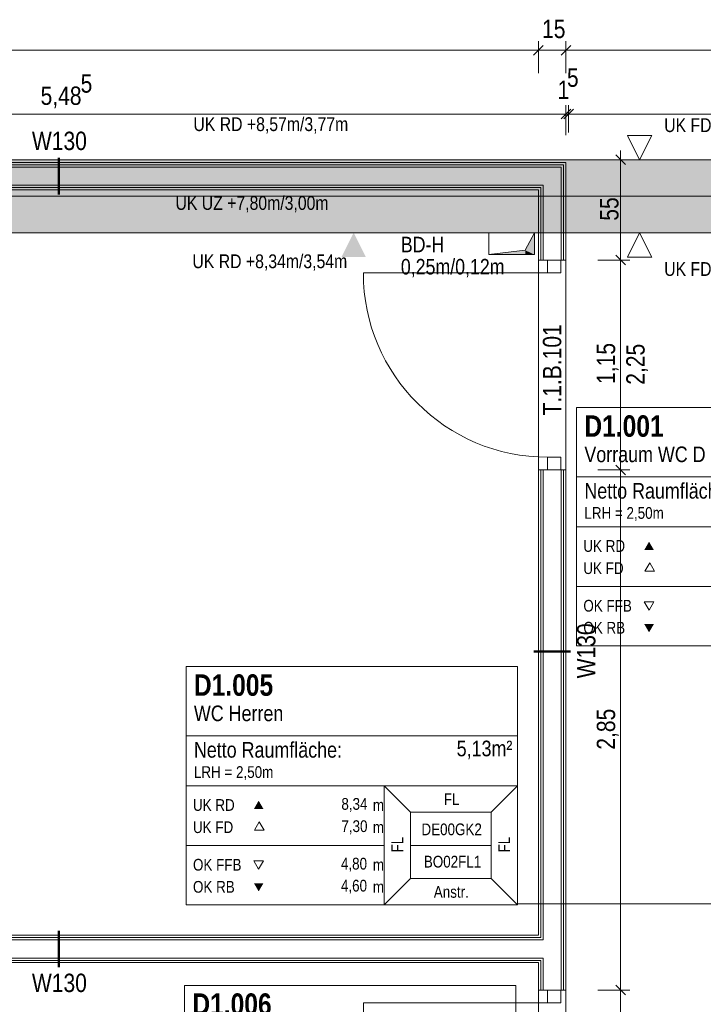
# Model space of a CAD drawing. Extents: x -420 to 300, y 62 to 1162.
# Tile 57 of 130: x -248 to -174, y 686 to 794. Entities that reach past the tile are written whole.
import ezdxf
from ezdxf.lldxf.tags import DXFTag

# ---------------------------------------------------------------- set-up
doc = ezdxf.new("R2010")
doc.units = 0
doc.layers.get('0').update_dxf_attribs({"lineweight": 35})
for name, color, linetype, lineweight, true_color in [('00 -Bauelemente -Dämmung innen', 7, 'Continuous', 9, 0xff7fe6), ('00 -Bauelemente -Gipskarton', 7, 'Continuous', 9, 0xff7fe6), ('00_Beschriftung UZ', 3, 'Continuous', 13, 0x00ff00), ('30 -34 Innenwände- 2 nichttragend', 7, 'Continuous', 18, 0xff7fe6), ('30 -34 Innenwände- 4 Türen_Fenster', 9, 'Continuous', 15, 0x808080), ('30 -35 Decken- 1 Konstruktion-Träger- Stahlbeton', 7, 'grob-A06G9F4K8I', 13, 0x33aa00), ('30 -35 Decken- 11 Bodendurchbruch', 7, 'Continuous', 15, 0x599559), ('70 -75 Raumstempel- 1 Raumstempel', 1, 'Continuous', 50, 0xff0000), ('70 -75 Raumstempel-2 Verweislinie', 1, 'Continuous', 9, 0xff0000), ('70 -76 Bemaßung- 2 Allgemein', 9, 'Continuous', 5, 0x808080)]:
    doc.layers.add(name, color=color, linetype=linetype, lineweight=lineweight, true_color=true_color)
for name, color, linetype, lineweight in [('70 -71 Achsen- 1 Gebäudeachsen', 7, 'STRICHPUNKT2-A06G9F4J8I', 18), ('70 -75 Raumstempel- 3 Wandstempel', 7, 'Continuous', 50), ('Keine', 7, 'Continuous', 9)]:
    doc.layers.add(name, color=color, linetype=linetype, lineweight=lineweight)
doc.layers.add('iwb_Schraffur_Unterzug', color=7, linetype='Continuous', lineweight=5, true_color=0xffffcc, plot=False)
doc.styles.get("Standard").update_dxf_attribs({"font": 'ARIALN.TTF'})
tags = doc.linetypes.add('grob-A06G9F4K8I', pattern=[14, 3, -8, 3]).pattern_tags.tags
tags[8:9] = [DXFTag(74, 4), DXFTag(75, 0), DXFTag(340, '0'), DXFTag(46, 0.0), DXFTag(50, 0.0), DXFTag(44, 0.0), DXFTag(45, 0.0)]
tags[6:7] = [DXFTag(74, 4), DXFTag(75, 0), DXFTag(340, '0'), DXFTag(46, 0.0), DXFTag(50, 0.0), DXFTag(44, 0.0), DXFTag(45, 0.0)]
tags[4:5] = [DXFTag(74, 4), DXFTag(75, 0), DXFTag(340, '0'), DXFTag(46, 0.0), DXFTag(50, 0.0), DXFTag(44, 0.0), DXFTag(45, 0.0)]
tags = doc.linetypes.add('STRICHPUNKT2-A06G9F4J8I', pattern=[12.7, 6.35, -3.175, 0, -3.175]).pattern_tags.tags
tags[10:11] = [DXFTag(74, 4), DXFTag(75, 0), DXFTag(340, '0'), DXFTag(46, 0.0), DXFTag(50, 0.0), DXFTag(44, 0.0), DXFTag(45, 0.0)]
tags[8:9] = [DXFTag(74, 4), DXFTag(75, 0), DXFTag(340, '0'), DXFTag(46, 0.0), DXFTag(50, 0.0), DXFTag(44, 0.0), DXFTag(45, 0.0)]
tags[6:7] = [DXFTag(74, 4), DXFTag(75, 0), DXFTag(340, '0'), DXFTag(46, 0.0), DXFTag(50, 0.0), DXFTag(44, 0.0), DXFTag(45, 0.0)]
tags[4:5] = [DXFTag(74, 4), DXFTag(75, 0), DXFTag(340, '0'), DXFTag(46, 0.0), DXFTag(50, 0.0), DXFTag(44, 0.0), DXFTag(45, 0.0)]

# ---------------------------------------------------------------- blocks, each defined once
blk = doc.blocks.new('Referenz-A06G9F4L8I')
at = {"layer": '00 -Bauelemente -Dämmung innen', "color": 0, "linetype": 'Continuous', "ltscale": 0.13}
for p, q in [((-189.1, 777.65), (-298.3, 777.65)), ((-189.1, 777.65), (-189.1, 767.45)), ((-191.1, 775.65), (-298.3, 775.65)), ((-191.1, 775.65), (-191.1, 767.45)), ((-191.1, 744.45), (-191.1, 692.95)), ((-189.1, 744.45), (-189.1, 687.45)), ((-298.3, 692.95), (-191.1, 692.95)), ((-298.3, 690.95), (-191.1, 690.95)), ((-191.1, 690.95), (-191.1, 687.45))]:
    blk.add_line(p, q, dxfattribs=at)
at = {"layer": '00 -Bauelemente -Gipskarton', "color": 0, "linetype": 'Continuous', "ltscale": 0.13}
for p, q in [((-188.6, 778.15), (-298.3, 778.15)), ((-188.6, 778.15), (-188.6, 767.45)), ((-188.85, 777.9), (-298.3, 777.9)), ((-189.1, 777.65), (-298.3, 777.65)), ((-189.1, 777.65), (-189.1, 767.45)), ((-188.85, 777.9), (-188.85, 767.45)), ((-191.1, 775.65), (-298.3, 775.65)), ((-191.35, 775.4), (-298.3, 775.4)), ((-191.6, 775.15), (-298.3, 775.15)), ((-191.6, 775.15), (-191.6, 767.45)), ((-191.35, 775.4), (-191.35, 767.45)), ((-191.1, 775.65), (-191.1, 767.45)), ((-191.6, 744.45), (-191.6, 693.45)), ((-191.35, 744.45), (-191.35, 693.2)), ((-191.1, 744.45), (-191.1, 692.95)), ((-189.1, 744.45), (-189.1, 687.45)), ((-188.85, 744.45), (-188.85, 687.45)), ((-188.6, 744.45), (-188.6, 687.45)), ((-298.3, 693.45), (-191.6, 693.45)), ((-298.3, 693.2), (-191.35, 693.2)), ((-298.3, 692.95), (-191.1, 692.95)), ((-298.3, 690.95), (-191.1, 690.95)), ((-298.3, 690.7), (-191.35, 690.7)), ((-191.35, 690.7), (-191.35, 687.45)), ((-191.1, 690.95), (-191.1, 687.45)), ((-298.3, 690.45), (-191.6, 690.45)), ((-191.6, 690.45), (-191.6, 687.45))]:
    blk.add_line(p, q, dxfattribs=at)
at = {"layer": '00_Beschriftung UZ', "color": 0, "lineweight": 9}
for p, q in [((-181.86, 781.12), (-180.53, 778.45)), ((-179.19, 781.12), (-181.86, 781.12)), ((-180.53, 778.45), (-179.19, 781.12)), ((-181.86, 767.78), (-180.53, 770.45)), ((-180.53, 770.45), (-179.19, 767.78)), ((-179.19, 767.78), (-181.86, 767.78))]:
    blk.add_line(p, q, dxfattribs=at)
at = {"layer": '00_Beschriftung UZ', "color": 0, "lineweight": 0}
for points in [[(-213.2, 775.78), (-211.86, 778.45), (-210.53, 775.78)], [(-213.2, 773.12), (-211.86, 770.45), (-210.53, 773.12)], [(-213.2, 767.78), (-211.86, 770.45), (-210.53, 767.78)]]:
    blk.add_solid(points, dxfattribs=at)
at = {"layer": '30 -34 Innenwände- 2 nichttragend', "color": 0, "linetype": 'Continuous', "ltscale": 0.18}
for p, q in [((-188.6, 778.15), (-298.3, 778.15)), ((-188.6, 778.15), (-188.6, 767.45)), ((-191.6, 775.15), (-298.3, 775.15)), ((-191.6, 775.15), (-191.6, 767.45)), ((-191.6, 767.45), (-188.85, 767.45)), ((-191.6, 767.45), (-191.35, 767.45)), ((-191.35, 767.45), (-191.1, 767.45)), ((-191.1, 767.45), (-189.1, 767.45)), ((-189.1, 767.45), (-188.85, 767.45)), ((-188.85, 767.45), (-188.6, 767.45)), ((-188.85, 767.45), (-188.6, 767.45)), ((-191.6, 744.45), (-188.85, 744.45)), ((-191.6, 744.45), (-191.35, 744.45)), ((-191.6, 744.45), (-191.6, 693.45)), ((-191.35, 744.45), (-191.1, 744.45)), ((-191.1, 744.45), (-189.1, 744.45)), ((-189.1, 744.45), (-188.85, 744.45)), ((-188.85, 744.45), (-188.6, 744.45)), ((-188.85, 744.45), (-188.6, 744.45)), ((-188.6, 744.45), (-188.6, 687.45)), ((-298.3, 693.45), (-191.6, 693.45)), ((-298.3, 690.45), (-191.6, 690.45)), ((-191.6, 690.45), (-191.6, 687.45)), ((-191.6, 687.45), (-188.85, 687.45)), ((-191.6, 687.45), (-191.35, 687.45)), ((-191.35, 687.45), (-191.1, 687.45)), ((-191.1, 687.45), (-189.1, 687.45)), ((-189.1, 687.45), (-188.85, 687.45)), ((-188.85, 687.45), (-188.6, 687.45)), ((-188.85, 687.45), (-188.6, 687.45))]:
    blk.add_line(p, q, dxfattribs=at)
at = {"layer": '30 -34 Innenwände- 4 Türen_Fenster', "color": 0, "linetype": 'grob-A06G9F4K8I', "ltscale": 0.15}
for p, q in [((-191.6, 767.45), (-191.6, 744.45)), ((-188.6, 767.45), (-188.6, 744.45)), ((-190.6, 766.05), (-210.8, 766.05)), ((-191.6, 687.45), (-191.6, 664.45)), ((-188.6, 687.45), (-188.6, 664.45)), ((-190.6, 686.05), (-210.8, 686.05))]:
    blk.add_line(p, q, dxfattribs=at)
at = {"layer": '30 -34 Innenwände- 4 Türen_Fenster', "color": 0, "linetype": 'Continuous', "ltscale": 0.15}
for p, q in [((-190.6, 766.05), (-190.6, 767.45)), ((-190.6, 767.45), (-189.14, 767.45)), ((-189.14, 767.45), (-189.14, 766.05)), ((-189.14, 766.05), (-190.6, 766.05)), ((-190.6, 744.45), (-190.6, 745.85)), ((-190.6, 745.85), (-189.14, 745.85)), ((-189.14, 745.85), (-189.14, 744.45)), ((-189.14, 744.45), (-190.6, 744.45)), ((-190.6, 686.05), (-190.6, 687.45)), ((-190.6, 687.45), (-189.14, 687.45)), ((-189.14, 687.45), (-189.14, 686.05)), ((-189.14, 686.05), (-190.6, 686.05))]:
    blk.add_line(p, q, dxfattribs=at)
at = {"layer": '30 -34 Innenwände- 4 Türen_Fenster', "color": 0, "linetype": 'grob-A06G9F4K8I', "ltscale": 0.15}
for centre in [(-190.6, 766.05), (-190.6, 686.05)]:
    blk.add_ellipse(centre, major_axis=(-20.2, 0), ratio=1, start_param=0, end_param=1.570796, dxfattribs=at)
at = {"layer": '30 -35 Decken- 1 Konstruktion-Träger- Stahlbeton', "color": 0}
for p, q in [((-298.3, 778.45), (-2.3, 778.45)), ((-298.3, 770.45), (-2.3, 770.45))]:
    blk.add_line(p, q, dxfattribs=at)
at = {"layer": '30 -35 Decken- 11 Bodendurchbruch', "color": 0, "linetype": 'Continuous', "ltscale": 0.15}
for p, q in [((-197.05, 768.05), (-197.05, 770.45)), ((-197.05, 770.45), (-192.05, 770.45)), ((-192.05, 770.45), (-193.05, 768.53)), ((-192.05, 770.45), (-193.05, 768.53)), ((-192.05, 768.05), (-192.05, 770.45)), ((-193.05, 768.53), (-197.05, 768.05)), ((-193.05, 768.53), (-197.05, 768.05)), ((-197.05, 768.05), (-192.05, 768.05))]:
    blk.add_line(p, q, dxfattribs=at)
at = {"layer": '30 -35 Decken- 11 Bodendurchbruch', "color": 0, "lineweight": 0}
for points in [[(-192.05, 768.05), (-193.05, 768.53), (-192.05, 770.45)], [(-193.05, 768.05), (-197.05, 768.05), (-193.05, 768.53)], [(-193.05, 768.05), (-193.05, 768.53), (-192.05, 768.05)]]:
    blk.add_solid(points, dxfattribs=at)
at = {"layer": '70 -71 Achsen- 1 Gebäudeachsen', "color": 0, "linetype": 'STRICHPUNKT2-A06G9F4J8I', "ltscale": 0.18}
blk.add_line((-387.24, 774.45), (76.5, 774.45), dxfattribs=at)
at = {"layer": '70 -75 Raumstempel- 1 Raumstempel', "color": 0, "lineweight": 9}
for p, q in [((-187.44, 751.3), (-187.44, 725.16)), ((-151.12, 751.3), (-187.44, 751.3)), ((-151.12, 743.7), (-187.44, 743.7)), ((-187.44, 738.23), (-165.71, 738.23)), ((-179.4, 734.27), (-179.93, 733.36)), ((-178.88, 733.36), (-179.4, 734.27)), ((-179.93, 733.36), (-178.88, 733.36)), ((-187.44, 731.69), (-165.71, 731.69)), ((-179.48, 729.09), (-180, 730)), ((-180, 730), (-178.95, 730)), ((-178.95, 730), (-179.48, 729.09)), ((-151.12, 725.16), (-187.44, 725.16)), ((-230.24, 722.91), (-230.24, 696.77)), ((-193.92, 722.91), (-230.24, 722.91)), ((-193.92, 696.77), (-193.92, 722.91)), ((-193.92, 715.31), (-230.24, 715.31)), ((-230.24, 709.84), (-208.51, 709.84)), ((-205.63, 706.94), (-208.51, 709.84)), ((-193.92, 709.84), (-208.51, 709.84)), ((-208.51, 709.84), (-208.51, 696.77)), ((-196.8, 706.94), (-193.92, 709.84)), ((-205.63, 699.66), (-205.63, 706.94)), ((-205.63, 706.94), (-196.8, 706.94)), ((-196.8, 699.66), (-196.8, 706.94)), ((-222.21, 705.88), (-222.73, 704.97)), ((-221.68, 704.97), (-222.21, 705.88)), ((-222.73, 704.97), (-221.68, 704.97)), ((-230.24, 703.3), (-208.51, 703.3)), ((-196.8, 703.3), (-205.63, 703.3)), ((-222.28, 700.7), (-222.8, 701.6)), ((-222.8, 701.6), (-221.75, 701.6)), ((-221.75, 701.6), (-222.28, 700.7)), ((-205.63, 699.66), (-208.51, 696.77)), ((-205.63, 699.66), (-196.8, 699.66)), ((-196.8, 699.66), (-193.92, 696.77)), ((-193.92, 696.77), (-230.24, 696.77)), ((-230.41, 687.94), (-230.41, 661.8)), ((-194.09, 687.94), (-230.41, 687.94)), ((-194.09, 661.8), (-194.09, 687.94))]:
    blk.add_line(p, q, dxfattribs=at)
at = {"layer": '70 -75 Raumstempel- 1 Raumstempel', "color": 0, "lineweight": 0}
for points in [[(-178.95, 735.68), (-179.48, 736.59), (-180, 735.68)], [(-178.95, 727.55), (-179.48, 726.65), (-180, 727.55)], [(-221.75, 707.29), (-222.28, 708.2), (-222.8, 707.29)], [(-221.75, 699.16), (-222.28, 698.26), (-222.8, 699.16)]]:
    blk.add_solid(points, dxfattribs=at)
at = {"layer": '70 -75 Raumstempel- 3 Wandstempel', "color": 0, "linetype": 'Continuous', "ltscale": 0.5}
for p, q in [((-244.2, 778.65), (-244.2, 774.65)), ((-188.1, 724.55), (-192.1, 724.55)), ((-244.2, 689.95), (-244.2, 693.95))]:
    blk.add_line(p, q, dxfattribs=at)
at = {"layer": '70 -75 Raumstempel-2 Verweislinie', "color": 0}
blk.add_line((-193.92, 696.88), (-126.75, 696.88), dxfattribs=at)
at = {"layer": '70 -76 Bemaßung- 2 Allgemein', "color": 0, "linetype": 'Continuous', "ltscale": 0.13}
for p, q in [((-191.6, 787.95), (-191.6, 791.45)), ((-191.6, 787.95), (-191.6, 791.45)), ((-188.6, 787.95), (-188.6, 791.45)), ((-188.6, 787.95), (-188.6, 791.45)), ((-192.66, 790.45), (-297.24, 790.45)), ((-192.66, 790.45), (-193.72, 790.45)), ((-190.6, 790.45), (-192.66, 790.45)), ((-190.6, 790.45), (-192.66, 790.45)), ((-188.6, 790.45), (-191.6, 790.45)), ((-189.6, 790.45), (-187.54, 790.45)), ((-189.6, 790.45), (-187.54, 790.45)), ((-155.06, 790.45), (-187.54, 790.45)), ((-187.54, 790.45), (-186.48, 790.45)), ((-188.6, 781.15), (-188.6, 784.45)), ((-188.6, 781.15), (-188.6, 784.45)), ((-188.3, 781.45), (-188.3, 784.45)), ((-188.3, 781.45), (-188.3, 784.45)), ((-189.66, 783.45), (-297.24, 783.45)), ((-189.66, 783.45), (-190.72, 783.45)), ((-187.6, 783.45), (-189.66, 783.45)), ((-187.6, 783.45), (-189.66, 783.45)), ((-189.3, 783.45), (-187.24, 783.45)), ((-189.3, 783.45), (-187.24, 783.45)), ((-188.3, 783.45), (-188.6, 783.45)), ((-187.24, 783.45), (-186.18, 783.45)), ((-155.36, 783.45), (-187.24, 783.45)), ((-182.6, 779.45), (-182.6, 777.39)), ((-185.1, 778.45), (-181.6, 778.45)), ((-182.6, 768.51), (-182.6, 777.39)), ((-182.6, 766.45), (-182.6, 768.51)), ((-182.6, 768.45), (-182.6, 766.39)), ((-185.1, 767.45), (-181.6, 767.45)), ((-185.1, 767.45), (-181.6, 767.45)), ((-182.6, 745.51), (-182.6, 766.39)), ((-182.6, 743.45), (-182.6, 745.51)), ((-182.6, 745.45), (-182.6, 743.39)), ((-185.1, 744.45), (-181.6, 744.45)), ((-185.1, 744.45), (-181.6, 744.45)), ((-182.6, 688.51), (-182.6, 743.39)), ((-182.6, 686.45), (-182.6, 688.51)), ((-182.6, 688.45), (-182.6, 686.39)), ((-185.1, 687.45), (-181.6, 687.45)), ((-185.1, 687.45), (-181.6, 687.45)), ((-182.6, 665.51), (-182.6, 686.39))]:
    blk.add_line(p, q, dxfattribs=at)
at = {"layer": '70 -76 Bemaßung- 2 Allgemein', "color": 0, "linetype": 'Continuous', "lineweight": 20, "ltscale": 0.2}
for p, q in [((-191.07, 790.98), (-192.13, 789.92)), ((-191.07, 790.98), (-192.13, 789.92)), ((-189.13, 789.92), (-188.07, 790.98)), ((-189.13, 789.92), (-188.07, 790.98)), ((-188.07, 783.98), (-189.13, 782.92)), ((-188.07, 783.98), (-189.13, 782.92)), ((-188.83, 782.92), (-187.77, 783.98)), ((-188.83, 782.92), (-187.77, 783.98)), ((-183.13, 778.98), (-182.07, 777.92)), ((-182.07, 766.92), (-183.13, 767.98)), ((-183.13, 767.98), (-182.07, 766.92)), ((-183.13, 744.98), (-182.07, 743.92)), ((-182.07, 743.92), (-183.13, 744.98)), ((-183.13, 687.98), (-182.07, 686.92)), ((-182.07, 686.92), (-183.13, 687.98))]:
    blk.add_line(p, q, dxfattribs=at)
at = {"layer": '00_Beschriftung UZ', "color": 0, "linetype": 'ByBlock', "lineweight": 5, "ltscale": 0.13, "insert": (-229.43, 783.11), "char_height": 1.5103, "attachment_point": 1}
blk.add_mtext('{\\fArial Narrow;UK RD +8,57m/3,77m}', dxfattribs=at)
at = {"layer": '00_Beschriftung UZ', "color": 0, "linetype": 'Continuous', "ltscale": 0.13, "char_height": 1.5103, "attachment_point": 1}
for s, insert in [('{\\fArial Narrow;UK FD +7,95m/3,15m}', (-177.82, 783)), ('{\\fArial Narrow;UK UZ +7,80m/3,00m}', (-231.4, 774.47)), ('{\\fArial Narrow;UK RD +8,34m/3,54m}', (-229.54, 768.08)), ('{\\fArial Narrow;UK FD +7,80m/3,00m}', (-177.82, 767.23))]:
    blk.add_mtext(s, dxfattribs=dict(at, insert=insert))
at = {"layer": '30 -35 Decken- 11 Bodendurchbruch', "color": 0, "linetype": 'Continuous', "ltscale": 0.15, "char_height": 1.7, "attachment_point": 1}
for s, insert in [('{\\fArial Narrow;BD-H}', (-206.69, 770.01)), ('{\\fArial Narrow;0,25m/0,12m}', (-206.69, 767.58))]:
    blk.add_mtext(s, dxfattribs=dict(at, insert=insert))
at = {"layer": '70 -75 Raumstempel- 1 Raumstempel', "color": 0, "linetype": 'Continuous', "ltscale": 0.5, "attachment_point": 1}
for s, insert, char_height, rotation in [('{\\fArial Narrow|b1|i0;D1.001}', (-186.57, 750.44), 2.3536, 0), ('{\\fArial Narrow;Vorraum WC D}', (-186.57, 747.02), 1.7117, 0), ('{\\fArial Narrow;Netto Raumfläche:}', (-186.57, 743.02), 1.7117, 0), ('{\\fArial Narrow;LRH = 2,50m}', (-186.57, 740.38), 1.2838, 0), ('{\\fArial Narrow;UK RD}', (-186.68, 736.76), 1.2838, 0), ('{\\fArial Narrow;UK FD}', (-186.68, 734.33), 1.2838, 0), ('{\\fArial Narrow;OK FFB}', (-186.68, 730.21), 1.2838, 0), ('{\\fArial Narrow;OK RB}', (-186.68, 727.8), 1.2838, 0), ('{\\fArial Narrow|b1|i0;D1.005}', (-229.38, 722.05), 2.3536, 0), ('{\\fArial Narrow;WC Herren}', (-229.38, 718.63), 1.7117, 0), ('{\\fArial Narrow;Netto Raumfläche:}', (-229.38, 714.63), 1.7117, 0), ('{\\fArial Narrow;5,13m²}', (-200.57, 714.78), 1.7117, 0), ('{\\fArial Narrow;LRH = 2,50m}', (-229.38, 711.98), 1.2838, 0), ('{\\fArial Narrow;UK RD}', (-229.48, 708.37), 1.2838, 0), ('{\\fArial Narrow;8,34}', (-213.21, 708.49), 1.2838, 0), ('{\\fArial Narrow;m}', (-209.76, 708.36), 1.2838, 0), ('{\\fArial Narrow;FL}', (-201.98, 709), 1.2838, 0), ('{\\fArial Narrow;UK FD}', (-229.48, 705.94), 1.2838, 0), ('{\\fArial Narrow;7,30}', (-213.21, 706.05), 1.2838, 0), ('{\\fArial Narrow;m}', (-209.76, 705.93), 1.2838, 0), ('{\\fArial Narrow;DE00GK2}', (-204.43, 705.7), 1.2838, 0), ('{\\fArial Narrow;FL}', (-207.72, 702.53), 1.2838, 90), ('{\\fArial Narrow;FL}', (-196, 702.53), 1.2838, 90), ('{\\fArial Narrow;OK FFB}', (-229.48, 701.82), 1.2838, 0), ('{\\fArial Narrow;4,80}', (-213.26, 701.94), 1.2838, 0), ('{\\fArial Narrow;m}', (-209.76, 701.82), 1.2838, 0), ('{\\fArial Narrow;BO02FL1}', (-204.17, 702.16), 1.2838, 0), ('{\\fArial Narrow;OK RB}', (-229.48, 699.4), 1.2838, 0), ('{\\fArial Narrow;4,60}', (-213.26, 699.53), 1.2838, 0), ('{\\fArial Narrow;m}', (-209.76, 699.4), 1.2838, 0), ('{\\fArial Narrow;Anstr.}', (-203.08, 698.85), 1.2838, 0), ('{\\fArial Narrow|b1|i0;D1.006}', (-229.55, 687.08), 2.3536, 0)]:
    blk.add_mtext(s, dxfattribs=dict(at, insert=insert, char_height=char_height, rotation=rotation))
at = {"layer": '70 -75 Raumstempel- 3 Wandstempel', "color": 0, "linetype": 'Continuous', "ltscale": 0.5, "char_height": 2.0138, "attachment_point": 1}
for insert in [(-247.14, 781.53), (-247.14, 689.24)]:
    blk.add_mtext('{\\fArial Narrow;W130}', dxfattribs=dict(at, insert=insert))
at = {"layer": '70 -75 Raumstempel- 3 Wandstempel', "color": 0, "linetype": 'Continuous', "ltscale": 0.5, "insert": (-187.38, 721.61), "char_height": 2.0138, "attachment_point": 1, "rotation": 90}
blk.add_mtext('{\\fArial Narrow;W130}', dxfattribs=at)
at = {"layer": '70 -76 Bemaßung- 2 Allgemein', "color": 0, "linetype": 'Continuous', "ltscale": 0.13, "char_height": 2.0138, "attachment_point": 1}
for s, insert in [('{\\fArial Narrow;15}', (-191.21, 793.8)), ('{\\fArial Narrow;5}', (-188.48, 788.46)), ('{\\fArial Narrow;5}', (-241.8, 787.82)), ('{\\fArial Narrow;1}', (-189.51, 787.12)), ('{\\fArial Narrow;5,48}', (-246.19, 786.48))]:
    blk.add_mtext(s, dxfattribs=dict(at, insert=insert))
at = {"layer": '70 -76 Bemaßung- 2 Allgemein', "color": 0, "linetype": 'Continuous', "ltscale": 0.13, "char_height": 2.0138, "attachment_point": 1, "rotation": 90}
for s, insert in [('{\\fArial Narrow;55}', (-184.84, 771.77)), ('{\\fArial Narrow;1,15}', (-185.21, 753.88)), ('{\\fArial Narrow;2,25}', (-181.98, 753.79)), ('{\\fArial Narrow;2,85}', (-185.21, 713.79))]:
    blk.add_mtext(s, dxfattribs=dict(at, insert=insert))
at = {"layer": 'Keine', "color": 0, "linetype": 'Continuous', "ltscale": 0.13, "insert": (-191.12, 750.42), "char_height": 2.0138, "attachment_point": 1, "rotation": 90}
blk.add_mtext('{\\fArial Narrow;T.1.B.101}', dxfattribs=at)
blk = doc.blocks.new('Referenz-A06G9F4N8I')
at = {"layer": 'iwb_Schraffur_Unterzug', "linetype": 'Continuous', "ltscale": 0.13}
for points in [[(-298.3, 774.45), (-298.3, 778.45), (76.5, 778.45)], [(-298.3, 774.45), (76.5, 778.45), (76.5, 774.88)], [(-298.3, 774.45), (76.5, 774.88), (76.5, 774.02)], [(-298.3, 774.45), (76.5, 774.02), (76.5, 770.45)], [(-298.3, 774.45), (76.5, 770.45), (-298.3, 770.45)]]:
    blk.add_solid(points, dxfattribs=at)

msp = doc.modelspace()

# ---------------------------------------------------------------- block references
at = {"color": 8, "lineweight": 25, "ltscale": 0.25, "true_color": 0x808080}
for name in ['Referenz-A06G9F4L8I', 'Referenz-A06G9F4N8I']:
    msp.add_blockref(name, (0, 0), dxfattribs=at)

doc.saveas('drawing.dxf')
